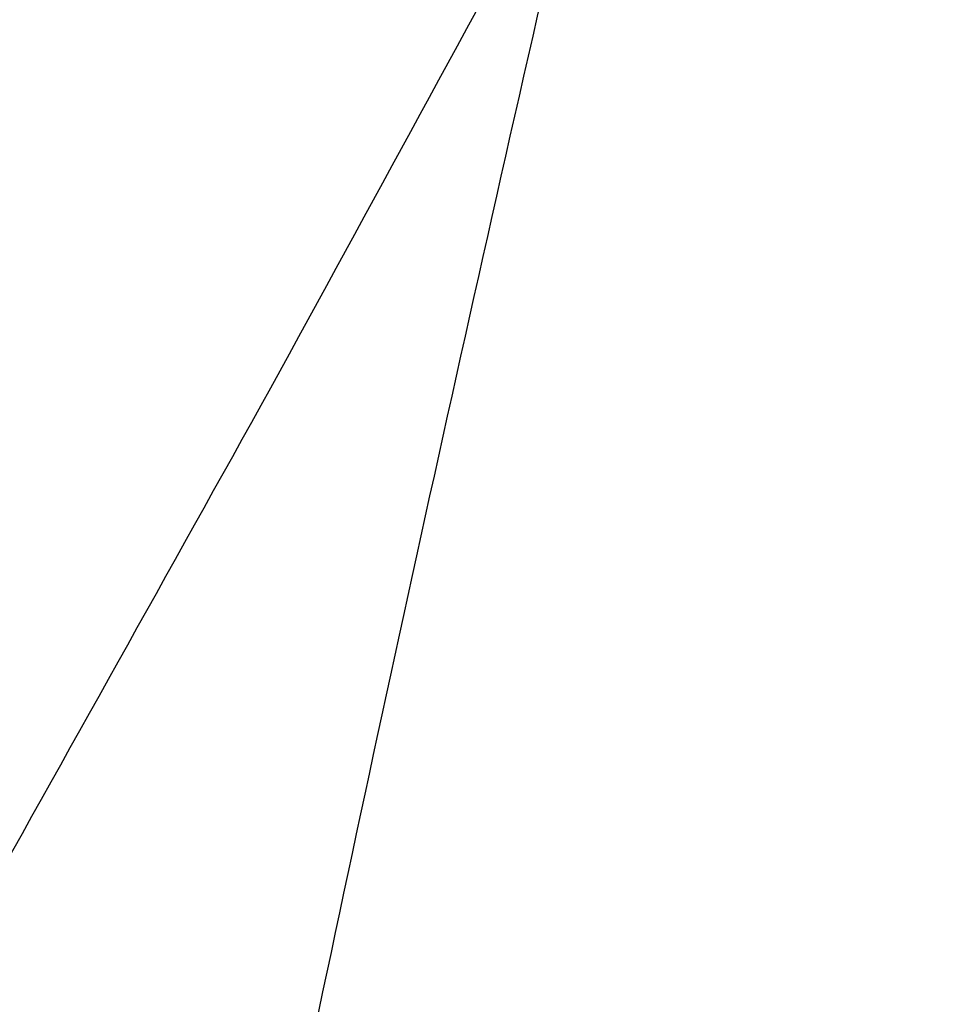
# Model space of a CAD drawing. Header units: millimetres. Extents: x -454 to 409, y -378 to 493.
# Tile 18 of 256: x -425.66 to -424.48, y -350.57 to -349.31. Entities that reach past the tile are written whole.
import ezdxf

# ---------------------------------------------------------------- set-up
doc = ezdxf.new("R2010")
doc.units = ezdxf.units.MM
doc.layers.add('Bordo', color=7, linetype='Continuous', true_color=0x00ffe9)
doc.layers.add('Corpo', color=7, linetype='Continuous', true_color=0x11ff00)

msp = doc.modelspace()

# ---------------------------------------------------------------- linework, layer by layer
at = {"layer": 'Bordo', "color": 7}
for points, knots in [([(-432.5765, -350.0693, 83.5302), (-423.941, -334.3926, 81.6167), (-420.3185, -334.236, 99.2477), (-416.696, -334.0794, 116.8788), (-425.3314, -349.7561, 118.7922)], [0, 0, 0, 28.274334, 28.274334, 56.548668, 56.548668, 56.548668]), ([(-425.6438, -352.3898, 82.016), (-422.3187, -334.7162, 81.2484), (-418.3602, -334.6982, 98.8077), (-414.4018, -334.6803, 116.367), (-417.7269, -352.3539, 117.1347)], [0, 0, 0, 28.274334, 28.274334, 56.548668, 56.548668, 56.548668]), ([(-425.3314, -349.7561, 118.7922), (-433.9669, -365.4328, 120.7057), (-437.5894, -365.5894, 103.0747), (-441.2119, -365.746, 85.4437), (-432.5765, -350.0693, 83.5302)], [56.548668, 56.548668, 56.548668, 84.823002, 84.823002, 113.097336, 113.097336, 113.097336])]:
    msp.add_rational_spline(points, [1, 0.707106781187, 1, 0.707106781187, 1], degree=2, knots=knots, dxfattribs=at)
at = {"layer": 'Corpo', "color": 7}
msp.add_open_spline([(-431.992, -347.4518, 101.6937), (-432.2953, -348.6804, 137.2737), (-432.9018, -351.1375, 208.4337), (-421.3116, -348.1565, 315.1737), (-405.3667, -333.4626, 383.6295), (-397.3943, -326.1156, 417.8574)], degree=3, dxfattribs=at)

doc.saveas('drawing.dxf')
